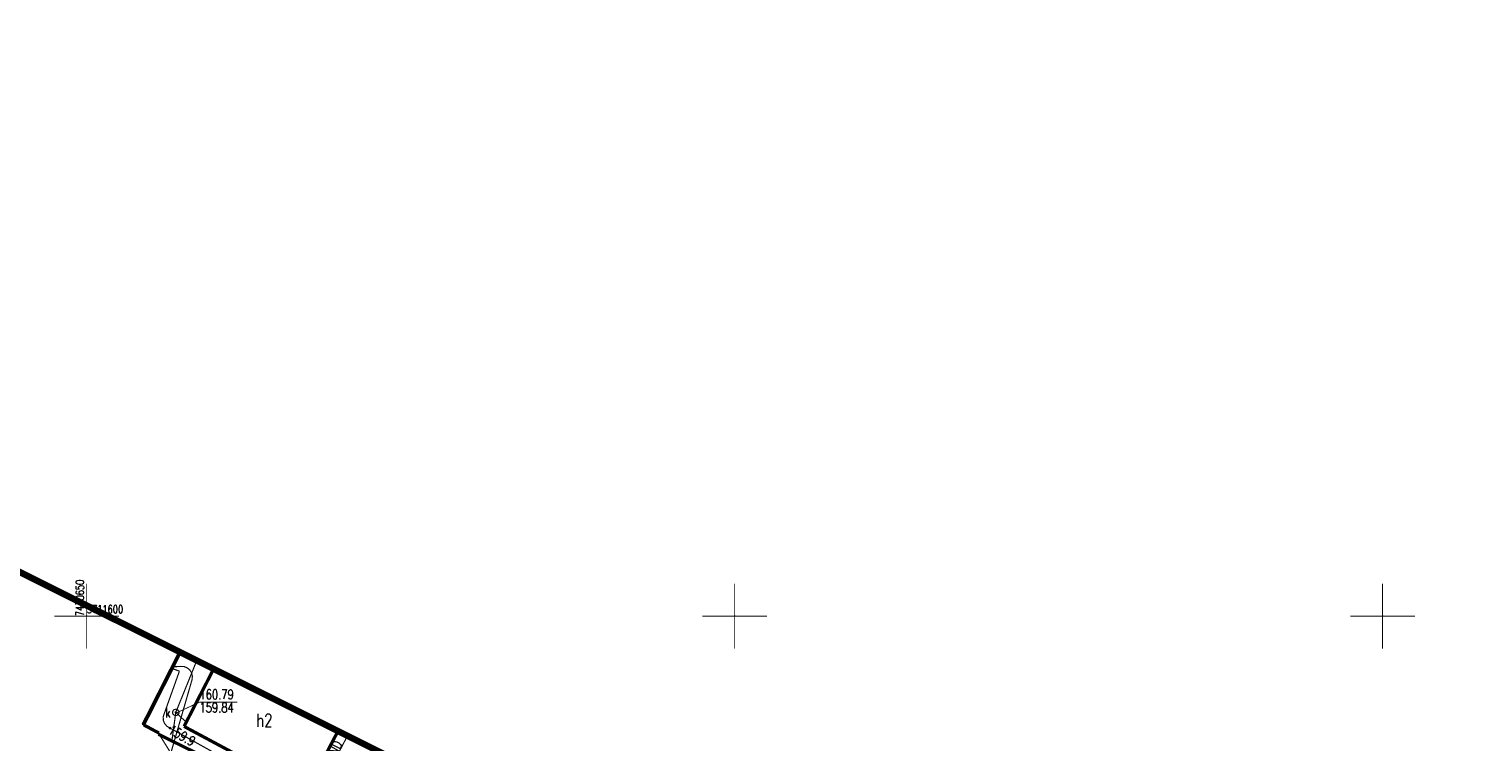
# Model space of a CAD drawing. Extents: x 0 to 7432618, y -40 to 5712028.
# Tile 58 of 165: x 7430646 to 7430758, y 5711590 to 5711645. Entities that reach past the tile are written whole.
import ezdxf
from ezdxf.enums import TextEntityAlignment as Align

# ---------------------------------------------------------------- set-up
doc = ezdxf.new("R2010")
doc.units = 0
doc.header["$MEASUREMENT"] = 0
doc.linetypes.add('0', pattern=[1.5, 1, -0.5])
for name, color, linetype in [('Dzialki', 7, 'Continuous'), ('EGBB_E_T_0', 7, 'Continuous'), ('EGBB_L_0', 7, 'Continuous'), ('OTK_L_2', 7, 'Continuous'), ('SUEP_E_T_0', 7, 'Continuous'), ('SUEP_L_0', 7, 'Continuous'), ('SUER_T_0', 7, 'Continuous'), ('SUK_E_T_4', 7, 'Continuous'), ('SUK_T_3', 7, 'Continuous'), ('SUKP_L_0', 7, 'Continuous'), ('SUKR_T_0', 7, 'Continuous'), ('zakres', 7, 'Continuous')]:
    doc.layers.add(name, color=color, linetype=linetype)
doc.styles.add('STYL_ARIAL', font='simplex', dxfattribs={"width": 0.75, "oblique": 0.1})

msp = doc.modelspace()

# ---------------------------------------------------------------- linework, layer by layer
at = {"layer": 'Dzialki', "color": 18, "true_color": 0x000000, "const_width": 0.09}
for points in [[(7430654.27, 5711591.66), (7430657.11, 5711597.26)], [(7430655.51, 5711591.01), (7430654.27, 5711591.66)], [(7430657.98, 5711587.04), (7430655.51, 5711591.01)]]:
    msp.add_lwpolyline(points, dxfattribs=at)
at = {"layer": 'EGBB_L_0', "color": 18, "true_color": 0x000000, "const_width": 0.25}
for points in [[(7430657.21, 5711597.19), (7430655.61, 5711598.01)], [(7430654.39, 5711591.61), (7430657.21, 5711597.19)], [(7430659.79, 5711595.92), (7430657.51, 5711591.49)], [(7430655.57, 5711590.98), (7430654.39, 5711591.61)], [(7430657.51, 5711591.49), (7430666.93, 5711586.44)], [(7430655.53, 5711590.89), (7430655.57, 5711590.98)], [(7430658.35, 5711589.49), (7430655.53, 5711590.89)], [(7430666.93, 5711586.44), (7430669.39, 5711591.13)]]:
    msp.add_lwpolyline(points, dxfattribs=at)
at = {"layer": 'OTK_L_2', "color": 18, "linetype": '0', "true_color": 0x000000, "const_width": 0.09}
for points in [[(7430657.21, 5711597.19), (7430654.39, 5711591.61)], [(7430655.61, 5711598.01), (7430657.21, 5711597.19)], [(7430657.51, 5711591.49), (7430659.79, 5711595.92)], [(7430654.39, 5711591.61), (7430655.57, 5711590.98)], [(7430666.93, 5711586.44), (7430657.51, 5711591.49)], [(7430655.57, 5711590.98), (7430655.53, 5711590.89)], [(7430655.53, 5711590.89), (7430658.35, 5711589.49)], [(7430669.39, 5711591.13), (7430666.93, 5711586.44)]]:
    msp.add_lwpolyline(points, dxfattribs=at)
at = {"layer": 'SUEP_L_0', "color": 1, "true_color": 0xff0000, "const_width": 0.09}
for points in [[(7430657.15, 5711595.75), (7430656.59, 5711595.96)], [(7430657.24, 5711596.12), (7430656.65, 5711596.09)], [(7430657.24, 5711596.12), (7430657.5, 5711596.11), (7430657.75, 5711596.01), (7430657.95, 5711595.85), (7430658.09, 5711595.63), (7430658.15, 5711595.37), (7430658.13, 5711595.11)], [(7430655.99, 5711587.71), (7430658.13, 5711595.11)], [(7430656.45, 5711593.79), (7430657.15, 5711595.75)], [(7430655.99, 5711592.5), (7430656.45, 5711593.79)], [(7430656.43, 5711591.36), (7430656.19, 5711591.5), (7430656.01, 5711591.71), (7430655.91, 5711591.96), (7430655.9, 5711592.24), (7430655.99, 5711592.5)], [(7430667.61, 5711585.13), (7430656.43, 5711591.36)], [(7430670.12, 5711590.76), (7430668.22, 5711587.14)]]:
    msp.add_lwpolyline(points, dxfattribs=at)
at = {"layer": 'SUER_T_0', "color": 1, "true_color": 0xff0000, "const_width": 0.09}
msp.add_lwpolyline([(7430656.43, 5711591.42), (7430656.47, 5711591.4), (7430656.49, 5711591.36), (7430656.47, 5711591.32), (7430656.43, 5711591.3), (7430656.39, 5711591.32), (7430656.37, 5711591.36), (7430656.39, 5711591.4), (7430656.43, 5711591.42)], dxfattribs=at)
at = {"layer": 'SUK_T_3', "color": 36, "true_color": 0x803300, "const_width": 0.09}
msp.add_lwpolyline([(7430656.87, 5711592.82), (7430657.01, 5711592.78), (7430657.1, 5711592.67), (7430657.12, 5711592.53), (7430657.06, 5711592.41), (7430656.94, 5711592.33), (7430656.8, 5711592.33), (7430656.68, 5711592.41), (7430656.62, 5711592.53), (7430656.64, 5711592.67), (7430656.73, 5711592.78), (7430656.87, 5711592.82)], dxfattribs=at)
at = {"layer": 'SUKP_L_0', "color": 36, "true_color": 0x803300, "const_width": 0.09}
for points in [[(7430656.36, 5711597.64), (7430656.34, 5711597.64)], [(7430656.87, 5711592.57), (7430658.49, 5711596.57)], [(7430656.57, 5711590.37), (7430656.87, 5711592.57)], [(7430657.68, 5711591.82), (7430656.87, 5711592.57)]]:
    msp.add_lwpolyline(points, dxfattribs=at)
at = {"layer": 'SUKR_T_0', "color": 36, "true_color": 0x803300, "const_width": 0.065}
for points in [[(7430656.39, 5711597.62), (7430656.38, 5711597.59), (7430656.34, 5711597.58), (7430656.29, 5711597.59), (7430656.28, 5711597.64), (7430656.29, 5711597.67)], [(7430656.87, 5711592.63), (7430656.91, 5711592.61), (7430656.93, 5711592.57), (7430656.91, 5711592.53), (7430656.87, 5711592.51), (7430656.83, 5711592.53), (7430656.81, 5711592.57), (7430656.83, 5711592.61), (7430656.87, 5711592.63)], [(7430656.91, 5711592.53), (7430658.7, 5711593.36), (7430661.61, 5711593.36)]]:
    msp.add_lwpolyline(points, dxfattribs=at)
at = {"layer": 'zakres', "color": 18, "linetype": '0', "true_color": 0x000000, "const_width": 0.5}
msp.add_lwpolyline([(7430373.95, 5711738.75), (7430343.26, 5711674.56), (7430724.14, 5711482.07), (7430757.41, 5711547.15), (7430373.95, 5711738.75)], dxfattribs=at)
at = {"layer": 'zakres', "color": 18, "true_color": 0x000000, "const_width": 0.065}
for points in [[(7430650, 5711597.5), (7430650, 5711602.5)], [(7430700, 5711597.5), (7430700, 5711602.5)], [(7430750, 5711597.5), (7430750, 5711602.5)], [(7430647.5, 5711600), (7430652.5, 5711600)], [(7430697.5, 5711600), (7430702.5, 5711600)], [(7430747.5, 5711600), (7430752.5, 5711600)]]:
    msp.add_lwpolyline(points, dxfattribs=at)
at = {"layer": 'zakres', "color": 18, "true_color": 0x000000}
for p in [(7430650, 5711600), (7430700, 5711600), (7430750, 5711600)]:
    msp.add_point(p, dxfattribs=at)

# ---------------------------------------------------------------- texts
at = {"layer": 'EGBB_E_T_0', "color": 18, "true_color": 0x000000, "style": 'STYL_ARIAL', "width": 0.75}
msp.add_text('h2', height=1, dxfattribs=at).set_placement((7430663.71, 5711591.96), align=Align.MIDDLE_CENTER)
at = {"layer": 'SUEP_E_T_0', "color": 1, "true_color": 0xff0000, "style": 'STYL_ARIAL', "width": 0.75}
msp.add_text('eND', height=0.75, rotation=62.4127, dxfattribs=at).set_placement((7430669.07, 5711589.67), align=Align.MIDDLE_CENTER)
at = {"layer": 'SUER_T_0', "color": 1, "true_color": 0xff0000, "style": 'STYL_ARIAL', "width": 0.75}
msp.add_text('159.9', height=0.75, rotation=330.8715, dxfattribs=at).set_placement((7430656.4, 5711591.31), align=Align.MIDDLE_LEFT)
at = {"layer": 'SUK_E_T_4', "color": 36, "true_color": 0x803300, "style": 'STYL_ARIAL', "width": 0.75}
msp.add_text('k', height=0.75, dxfattribs=at).set_placement((7430656.05, 5711591.95), align=Align.BOTTOM_LEFT)
at = {"layer": 'SUKR_T_0', "color": 36, "true_color": 0x803300, "style": 'STYL_ARIAL', "width": 0.75}
for s, p in [('160.79', (7430658.7, 5711593.58)), ('159.84', (7430658.7, 5711592.57))]:
    msp.add_text(s, height=0.75, dxfattribs=at).set_placement(p)
at = {"layer": 'zakres', "color": 18, "true_color": 0x000000, "style": 'STYL_ARIAL', "width": 0.75}
msp.add_text('7430650', height=0.625, rotation=90, dxfattribs=at).set_placement((7430649.97, 5711600), align=Align.BOTTOM_LEFT)
msp.add_text('5711600', height=0.625, dxfattribs=at).set_placement((7430650, 5711600.03), align=Align.BOTTOM_LEFT)

doc.saveas('drawing.dxf')
